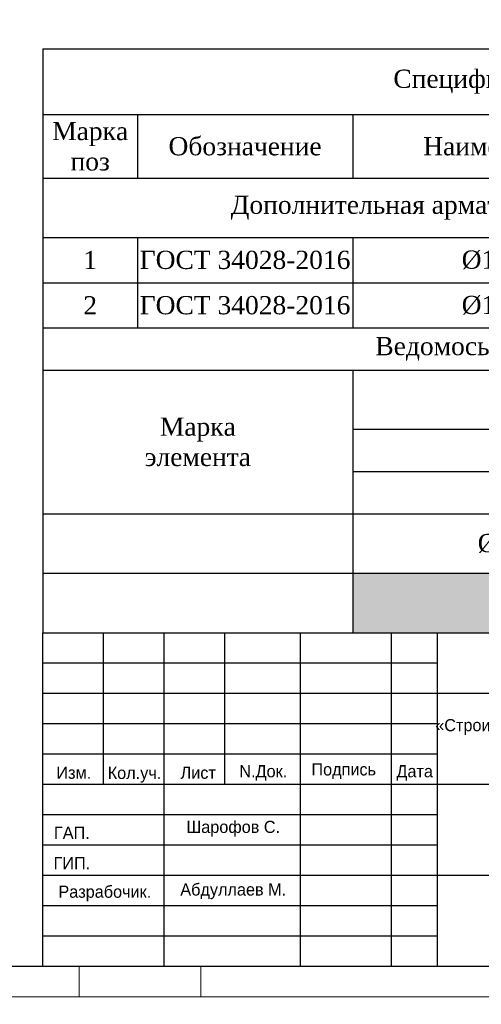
# Model space of a CAD drawing. Header units: millimetres. Extents: x -33345 to 4712671, y -3392 to 121473.
# Tile 100 of 256: x 651306 to 658912, y 44377 to 60607. Entities that reach past the tile are written whole.
import ezdxf

# ---------------------------------------------------------------- set-up
doc = ezdxf.new("R2010")
doc.units = ezdxf.units.MM
for name, color, linetype, lineweight in [('Lina', 7, 'Continuous', 20), ('КЖ Текст', 250, 'Continuous', 15), ('Текст', 7, 'Continuous', 20)]:
    doc.layers.add(name, color=color, linetype=linetype, lineweight=lineweight)
doc.styles.add('ISO', font='isocpeui.ttf')
doc.styles.add('Times New Roman', font='times.ttf')
doc.styles.add('X-U-RW-01$0$StyleROMANS', font='GOTHIC.TTF')

# ---------------------------------------------------------------- blocks, each defined once
blk = doc.blocks.new('awe4tD')
at = {"layer": 'Lina', "ltscale": 10}
for points in [[(-44239015, 22734378), (-44314815, 22734378), (-44314815, 22776378), (-44239015, 22776378)], [(-44255415, 22734378), (-44257415, 22734378), (-44257415, 22734878), (-44255415, 22734878)]]:
    blk.add_lwpolyline(points, close=True, dxfattribs=at)
at = {"layer": 'Lina', "lineweight": 30, "ltscale": 10}
blk.add_lwpolyline([(-44239515, 22734878), (-44312815, 22734878), (-44312815, 22775878), (-44239515, 22775878)], close=True, dxfattribs=at)
blk = doc.blocks.new('*T1949')
at = {"color": 0, "linetype": 'ByBlock', "lineweight": -2, "transparency": 16777216}
for p, q in [((0, 0), (18500, 0)), ((0, 0), (0, -9625)), ((18500, 0), (18500, -9625)), ((0, -1082), (18500, -1082)), ((1557, -1082), (1557, -2131)), ((5106, -1082), (5106, -2131)), ((10256, -1082), (10256, -2131)), ((12937, -1082), (12937, -4600)), ((14479, -1082), (14479, -4600)), ((16294, -1082), (16294, -4600)), ((0, -2131), (18500, -2131)), ((0, -3107), (18500, -3107)), ((1557, -3107), (1557, -4600)), ((5106, -3107), (5106, -4600)), ((10256, -3107), (10256, -4600)), ((0, -3854), (18500, -3854)), ((0, -4600), (18500, -4600)), ((0, -5296), (18500, -5296)), ((5106, -5296), (5106, -9625)), ((5106, -6271), (18500, -6271)), ((16294, -6271), (16294, -9625)), ((5106, -6967), (16294, -6967)), ((0, -7663), (16294, -7663)), ((10256, -7663), (10256, -9625)), ((12937, -7663), (12937, -9625)), ((14479, -7663), (14479, -9625)), ((0, -8642), (18500, -8642)), ((0, -9625), (18500, -9625))]:
    blk.add_line(p, q, dxfattribs=at)
at = {"color": 9, "true_color": 0xc7c8ca, "transparency": 16777216}
for points in [[(14479, -2131), (14479, -3107), (16294, -2131), (16294, -3107)], [(16294, -2131), (16294, -3107), (18500, -2131), (18500, -3107)], [(14479, -3107), (14479, -3854), (16294, -3107), (16294, -3854)], [(16294, -3107), (16294, -3854), (18500, -3107), (18500, -3854)], [(14479, -3854), (14479, -4600), (16294, -3854), (16294, -4600)], [(16294, -3854), (16294, -4600), (18500, -3854), (18500, -4600)], [(5106, -8642), (5106, -9625), (10256, -8642), (10256, -9625)], [(10256, -8642), (10256, -9625), (12937, -8642), (12937, -9625)], [(12937, -8642), (12937, -9625), (14479, -8642), (14479, -9625)], [(14479, -8642), (14479, -9625), (16294, -8642), (16294, -9625)], [(16294, -8642), (16294, -9625), (18500, -8642), (18500, -9625)]]:
    blk.add_solid(points, dxfattribs=at)
at = {"color": 0, "lineweight": 25, "transparency": 16777216, "char_height": 300, "attachment_point": 5, "style": 'Times New Roman'}
for s, insert, width in [('Спецификация материалов на ФП-1', (9250, -541), 18497), ('Марка поз', (779, -1607), 1554.22), ('L элемента, м', (11596, -1607), 2678.11), ('Кол-   во', (13708, -1607), 1539.62), ('Масса   ед, кг', (15387, -1607), 1811.84), ('Обозначение', (3331, -1607), 3545.39), ('Наименование', (7681, -1607), 5146.91), ('Примеч.', (17397, -1607), 2202.92), ('{\\C230;Дополнительная арматура верхней  }', (6468, -2619), 12933.63), ('{\\C230;1}', (13708, -2619), 1539.62), ('{\\C230;1053.7896}', (15387, -2619), 1811.84), ('{\\C230;1053.7896}', (17397, -2619), 2202.92), ('{\\C5;1}', (779, -3480), 1554.22), ('{\\C5;ГОСТ 34028-2016}', (3331, -3480), 3545.39), ('{\\C5;%%C12АIII}', (7681, -3480), 5146.91), ('{\\C5;2200}', (11596, -3480), 2678.11), ('{\\C5;51}', (13708, -3480), 1539.62), ('{\\C5;2.0}', (15387, -3480), 1811.84), ('{\\C5;99.6}', (17397, -3480), 2202.92), ('{\\C5;2}', (779, -4227), 1554.22), ('{\\C5;ГОСТ 34028-2016}', (3331, -4227), 3545.39), ('{\\C5;%%C12АIII}', (7681, -4227), 5146.91), ('{\\C5;3500}', (11596, -4227), 2678.11), ('{\\C5;307', (13708, -4227), 1539.62), ('{\\C5;3.1}', (15387, -4227), 1811.84), ('{\\C5;954.2}', (17397, -4227), 2202.92), ('\\A1;Ведомось расхода стали на элемент, кг', (9250, -4948), 18497), ('\\A1;Изделия арматурные', (11803, -5784), 13391.39), ('Марка \\Pэлемента', (2553, -6479), 5102.61), ('\\A1; Арматура класса  А-III', (10700, -6619), 11185.47), ('{\\C5;ГОСТ 34028-2016}', (10700, -7315), 11185.47), ('Всего', (17397, -7457), 2202.92), ('%%C8АI', (7681, -8152), 5146.91), ('%%C12 АIII', (11596, -8152), 2678.11), ('%%C20 АIII', (13708, -8152), 1539.62), ('%%C25 АIII', (15387, -8152), 1811.84), ('1053.8', (11596, -9133), 2678.11), ('1053.8', (17397, -9133), 2202.92)]:
    blk.add_mtext(s, dxfattribs=dict(at, insert=insert, width=width))
blk = doc.blocks.new('medgor')
at = {"ltscale": 25}
for p, q in [((-44011134, 22929075), (-44011134, 22934575)), ((-44010134, 22932075), (-44010134, 22934575)), ((-44009134, 22929075), (-44009134, 22934575)), ((-44008134, 22932075), (-44008134, 22934575)), ((-44006889, 22929075), (-44006889, 22934575)), ((-44005389, 22929075), (-44005389, 22934575)), ((-44004634, 22929075), (-44004634, 22934575)), ((-44004634, 22934075), (-44011134, 22934075)), ((-43992634, 22933575), (-44011134, 22933575)), ((-44004634, 22933075), (-44011134, 22933075)), ((-44004634, 22932575), (-44011134, 22932575)), ((-43992634, 22932075), (-44011134, 22932075)), ((-44004634, 22931575), (-44011134, 22931575)), ((-44004634, 22931075), (-44011134, 22931075)), ((-43992634, 22930575), (-44011134, 22930575)), ((-44004634, 22930075), (-44011134, 22930075)), ((-44004634, 22929575), (-44011134, 22929575))]:
    blk.add_line(p, q, dxfattribs=at)
blk.add_lwpolyline([(-44011134, 22934575), (-43992634, 22934575), (-43992634, 22929075), (-44011134, 22929075)], close=True, dxfattribs=at)
at = {"layer": 'Текст', "char_height": 200, "attachment_point": 8, "style": 'X-U-RW-01$0$StyleROMANS'}
for s, insert, width in [('\\pxqc;«Строительство 5-этажного административного здания Управления Департамента по борьбе с экономическими преступлениями города Ташкента»', (-43998711, 22932559), 11910.39), ('Изм.', (-44010625, 22932165), 748.42), ('Лист', (-44008575, 22932165), 748.42), ('N.Док.', (-44007503, 22932135), 748.42), ('Подпись', (-44006177, 22932165), 748.42), ('Дата', (-44005008, 22932135), 748.42), ('Кол.уч.', (-44009625, 22932105), 748.42), ('ГАП.', (-44010657, 22931178), 748.42), ('Шарофов С.', (-44007998, 22931215), 2029.72), ('ГИП.', (-44010657, 22930678), 748.42), ('Абдуллаев М.', (-44007998, 22930183), 2180.46), ('Разрабочик.', (-44010114, 22930147), 748.42)]:
    blk.add_mtext(s, dxfattribs=dict(at, insert=insert, width=width))

msp = doc.modelspace()

# ---------------------------------------------------------------- block references
for name, p in [('awe4tD', (44909703.28, -22689876.566)), ('*T1949', (651688.406, 60126.323)), ('medgor', (44662822.514, -22884073.497))]:
    msp.add_blockref(name, p)

# ---------------------------------------------------------------- texts
at = {"attachment_point": 1, "style": 'ISO'}
for s, insert, char_height, width in [('\\pi4343.31532;{\\LА-А\\P\\pi0;Армирование приямка. M 1:20}', (351439.431, 62275.551), 500, 9875.6458), ('\\pi2734.5;{\\H1.33333x;Примечание:\\H1.25003x; \\P\\pi0;}1. Данный лист читать совместно с листом {\\C1;КР-3.\\P}2. Бетонирование допускается после установки всех выпускаемых стержней в вертикальные конструкции.', (328516.802, 47688.501), 300, 15750.75644)]:
    msp.add_mtext(s, dxfattribs=dict(at, insert=insert, char_height=char_height, width=width))
at = {"layer": 'КЖ Текст', "color": 0, "char_height": 350, "attachment_point": 5, "style": 'X-U-RW-01$0$StyleROMANS'}
for insert, width in [((590216.149, 69272.497), 7453.30724), ((615272.163, 47581.363), 36452.73295)]:
    msp.add_mtext('\\pi-687.015,l700,t700;1.^IДанный лист читать совместно с л. \\P2.^IВязку поперечных стержней (хомутов) во всех пересечениях с рабочей арматурой проводить отожжённой стальной проволокой диаметром 0.8-1.2мм. \\P3.^IКонцы поперечных стержней (хомутов) заводить в тело бетона на длину не менее 50мм.\\P4.^IКонцы продольных стержней заанкеровать в торцевые колонны на длину 40d (d-длина арматурного стержня).\\P5.^IМарка стали для арматуры АIII и АI должно быть 25Г2С или 35ГС по ГОСТ 14098-91\\P{\\A1;\\C256;6.^IПосле распалубливания боковые и верхние поверхности фундамента, соприкасающиеся с грунтом, обклеить полиизолом выступающими снизу фундамента. }', dxfattribs=dict(at, insert=insert, width=width))

doc.saveas('drawing.dxf')
